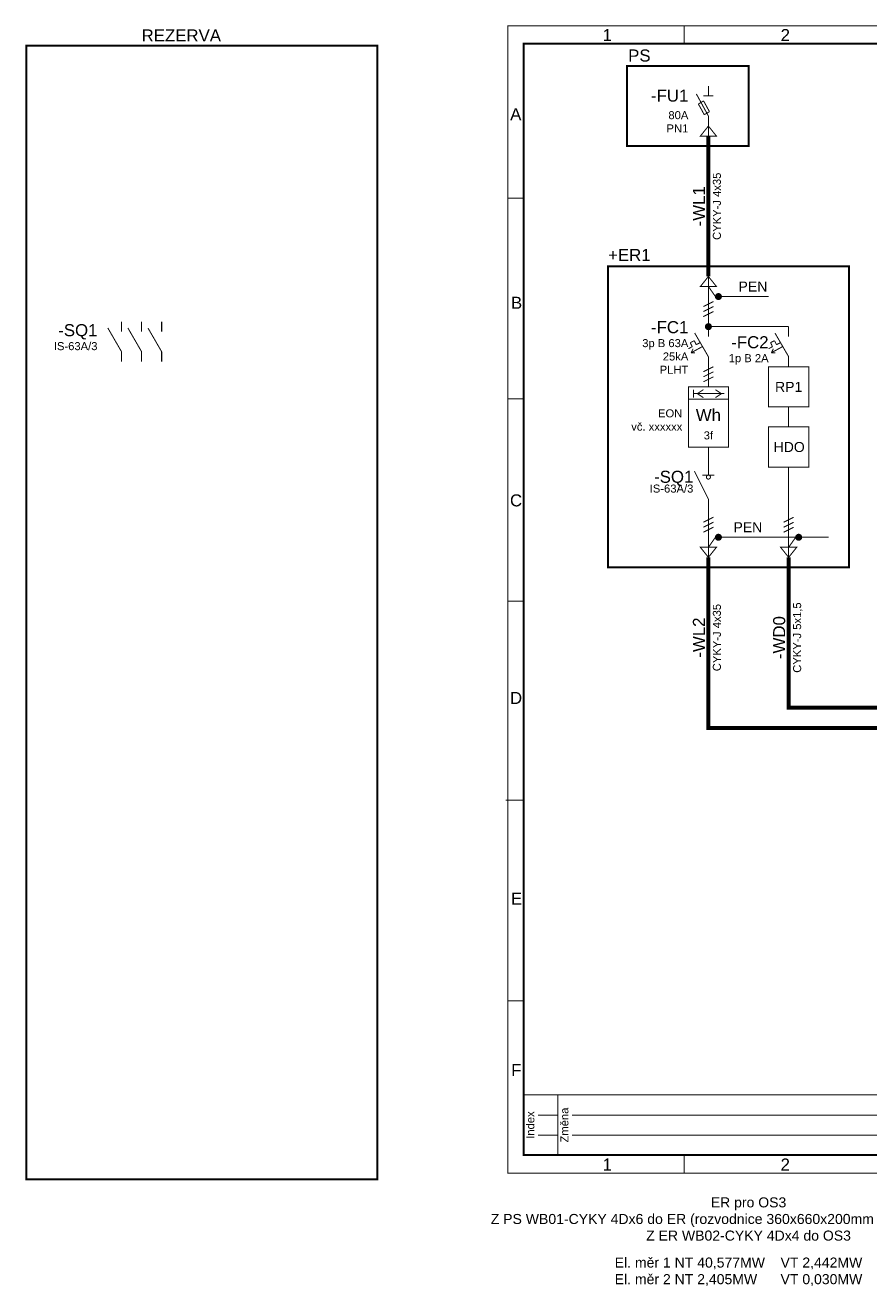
# Model space of a CAD drawing. Extents: x -12025 to 40523, y -31431 to 1348.
# Tile 1 of 3: x -12025 to 8996, y -31431 to 12. Entities that reach past the tile are written whole.
import ezdxf
from ezdxf.enums import TextEntityAlignment as Align

# ---------------------------------------------------------------- set-up
doc = ezdxf.new("R2010")
doc.units = 0
doc.header["$MEASUREMENT"] = 0
doc.linetypes.add('PE', pattern=[4.625, 3, -0.75, 0.125, -0.75])
for name, color, linetype in [('0 (Pozadí)', 254, 'Continuous'), ('Ramecek', 7, 'Continuous'), ('Zakladni', 7, 'Continuous')]:
    doc.layers.add(name, color=color, linetype=linetype)
doc.styles.add('Arial', font='txt')

# ---------------------------------------------------------------- blocks, each defined once
blk = doc.blocks.new('(2)')
at = {"color": 7, "linetype": 'Continuous', "const_width": 25}
for points in [[(18000, 0), (0, 0)], [(0, -1500), (0, 0)], [(850, -1500), (850, 0)], [(12600, -1500), (12600, 0)], [(14400, -1500), (14400, 0)], [(16200, -1500), (16200, 0)], [(18000, 0), (18000, -1500)], [(350, -500), (850, -500)], [(1200, -500), (12600, -500)], [(12950, -500), (14400, -500)], [(14750, -500), (16200, -500)], [(16550, -500), (18000, -500)], [(350, -1000), (850, -1000)], [(1200, -1000), (12600, -1000)], [(12950, -1000), (14400, -1000)], [(14750, -1000), (16200, -1000)], [(16550, -1000), (18000, -1000)], [(18000, -1500), (0, -1500)]]:
    blk.add_lwpolyline(points, dxfattribs=at)
at = {"color": 7, "linetype": 'Continuous', "style": 'Arial'}
for s, p in [('Index', (261, -750)), ('Změna', (1111, -750)), ('Datum', (12861, -750)), ('Jméno', (14661, -750)), ('Podpis', (16461, -750))]:
    blk.add_text(s, height=200, rotation=90, dxfattribs=at).set_placement(p, align=Align.CENTER)
blk = doc.blocks.new('elektroměr odběru i dodávka')
at = {"color": 7, "linetype": 'Continuous', "const_width": 25}
for points in [[(-500, 750), (500, 750), (500, 445), (-500, 445)], [(-500, 445), (500, 445), (500, -750), (-500, -750)]]:
    blk.add_lwpolyline(points, close=True, dxfattribs=at)
for points in [[(-375, 680), (-375, 480)], [(-125, 680), (-275, 580)], [(175, 680), (325, 580)], [(-375, 580), (400, 580)], [(-275, 580), (-125, 480)], [(325, 580), (175, 480)]]:
    blk.add_lwpolyline(points, dxfattribs=at)
at = {"color": 7, "linetype": 'Continuous', "style": 'Arial'}
for s, p in [('EON', (-650, -11)), ('vč. xxxxxx', (-650, -343))]:
    blk.add_text(s, height=200, dxfattribs=at).set_placement(p, align=Align.RIGHT)
for s, height, p in [('Wh', 300, (0, -103)), ('3f', 200, (0, -561))]:
    blk.add_text(s, height=height, dxfattribs=at).set_placement(p, align=Align.CENTER)
blk = doc.blocks.new('Pojistkový odpojovač OPVP22-3')
at = {"color": 7, "linetype": 'Continuous', "const_width": 25}
for points in [[(-250, 250), (-250, 500)], [(-250, -250), (-550, 300)], [(-500, 50), (-370, 125)], [(-353, -217), (-500, 50)], [(-375, 250), (-125, 250)], [(-370, 125), (-223, -142)], [(-353, -217), (-223, -142)], [(-250, -250), (-250, -500)]]:
    blk.add_lwpolyline(points, dxfattribs=at)
at = {"color": 7, "linetype": 'Continuous', "style": 'Arial'}
for s, height, p in [('-FU1', 300, (-750, 108)), ('80A', 200, (-750, -329)), ('PN1', 200, (-750, -660))]:
    blk.add_text(s, height=height, dxfattribs=at).set_placement(p, align=Align.RIGHT)
blk = doc.blocks.new('dveře rozvaděče')
at = {"color": 7, "linetype": 'PE', "ltscale": 100, "const_width": 50}
blk.add_lwpolyline([(0, 0), (3025, 0), (3025, -2000), (0, -2000)], close=True, dxfattribs=at)
at = {"color": 7, "linetype": 'Continuous', "style": 'Arial'}
blk.add_text('PS', height=300, dxfattribs=at).set_placement((25, 108))
blk = doc.blocks.new('Kabelové zakončení')
at = {"color": 7, "linetype": 'Continuous', "const_width": 25}
blk.add_lwpolyline([(200, 0), (-200, 0), (0, 250), (200, 0)], dxfattribs=at)
at = {"layer": '0 (Pozadí)', "linetype": 'Continuous', "const_width": 25}
blk.add_lwpolyline([(0, 0), (0, 250)], dxfattribs=at)
blk = doc.blocks.new('(8)')
at = {"color": 7, "linetype": 'Continuous', "const_width": 25}
for points in [[(0, -125), (250, 0)], [(0, -250), (250, -125)], [(0, -375), (250, -250)]]:
    blk.add_lwpolyline(points, dxfattribs=at)
blk = doc.blocks.new('kabel')
at = {"color": 7, "linetype": 'Continuous', "const_width": 100}
blk.add_lwpolyline([(0, 250), (0, -250)], dxfattribs=at)
at = {"color": 7, "linetype": 'Continuous', "style": 'Arial'}
for s, height, p in [('CYKY-J 4x35', 200, (311, 0)), ('-WL1', 300, (-87, 0))]:
    blk.add_text(s, height=height, rotation=90, dxfattribs=at).set_placement(p, align=Align.CENTER)
blk = doc.blocks.new('dveře rozvaděče (2)')
at = {"color": 7, "linetype": 'PE', "ltscale": 100, "const_width": 50}
blk.add_lwpolyline([(0, 0), (8750, 0), (8750, -28250), (0, -28250)], close=True, dxfattribs=at)
at = {"color": 7, "linetype": 'Continuous', "style": 'Arial'}
blk.add_text('REZERVA', height=300, dxfattribs=at).set_placement((2875, 108))
blk = doc.blocks.new('+ER1')
at = {"color": 7, "linetype": 'PE', "ltscale": 100, "const_width": 50}
blk.add_lwpolyline([(0, 0), (6000, 0), (6000, -7500), (0, -7500)], close=True, dxfattribs=at)
at = {"color": 7, "linetype": 'Continuous', "style": 'Arial'}
blk.add_text('+ER1', height=300, dxfattribs=at).set_placement((0, 137))
blk = doc.blocks.new('Kabelové zakončení (1)')
at = {"color": 7, "linetype": 'Continuous', "const_width": 25}
blk.add_lwpolyline([(-200, 0), (200, 0), (0, -250), (-200, 0)], dxfattribs=at)
at = {"layer": '0 (Pozadí)', "linetype": 'Continuous', "const_width": 25}
blk.add_lwpolyline([(0, 0), (0, -250)], dxfattribs=at)
blk = doc.blocks.new('(14)')
at = {"color": 7, "linetype": 'Continuous', "const_width": 25}
blk.add_lwpolyline([(0, 0), (1000, 0), (1000, -1000), (0, -1000)], close=True, dxfattribs=at)
at = {"color": 7, "linetype": 'Continuous', "style": 'Arial'}
blk.add_text('HDO', height=250, dxfattribs=at).set_placement((125, -625))
blk = doc.blocks.new('Spoj')
at = {"color": 7, "linetype": 'Continuous'}
for points, const_width in [([(0, 75, 0.4142136), (-75, 0)], 25), ([(-75, 0, 0.4142136), (0, -75)], 25), ([(0, 37.5, 0.4142136), (-37.5, 0)], 75), ([(-37.5, 0, 0.4142136), (0, -37.5)], 75), ([(37.5, 0, 0.4142136), (0, 37.5)], 75), ([(0, -37.5, 0.4142136), (37.5, 0)], 75), ([(75, 0, 0.4142136), (0, 75)], 25), ([(0, -75, 0.4142136), (75, 0)], 25)]:
    blk.add_lwpolyline(points, format="xyb", dxfattribs=dict(at, const_width=const_width))
blk = doc.blocks.new('kabel (11)')
at = {"color": 7, "linetype": 'Continuous', "const_width": 100}
blk.add_lwpolyline([(0, 250), (0, -250)], dxfattribs=at)
at = {"color": 7, "linetype": 'Continuous', "style": 'Arial'}
for s, height, p in [('CYKY-J 4x35', 200, (311, 0)), ('-WL2', 300, (-87, 0))]:
    blk.add_text(s, height=height, rotation=90, dxfattribs=at).set_placement(p, align=Align.CENTER)
blk = doc.blocks.new('kabel (13)')
at = {"color": 7, "linetype": 'Continuous', "const_width": 100}
blk.add_lwpolyline([(0, 250), (0, -250)], dxfattribs=at)
at = {"color": 7, "linetype": 'Continuous', "style": 'Arial'}
for s, height, p in [('CYKY-J 5x1,5', 200, (311, 0)), ('-WD0', 300, (-87, 0))]:
    blk.add_text(s, height=height, rotation=90, dxfattribs=at).set_placement(p, align=Align.CENTER)
blk = doc.blocks.new('(21)')
at = {"color": 7, "linetype": 'Continuous', "const_width": 25}
for points in [[(0, -250), (0, 0)], [(500, -250), (500, 0)], [(1000, -250), (1000, 0)], [(0, -750), (-342, -158)], [(500, -750), (158, -158)], [(1000, -750), (658, -158)], [(0, -750), (0, -1000)], [(500, -750), (500, -1000)], [(1000, -750), (1000, -1000)]]:
    blk.add_lwpolyline(points, dxfattribs=at)
at = {"color": 7, "linetype": 'Continuous', "style": 'Arial'}
for s, height, p in [('-SQ1', 300, (-600, -363)), ('IS-63A/3', 200, (-600, -711))]:
    blk.add_text(s, height=height, dxfattribs=at).set_placement(p, align=Align.RIGHT)
blk = doc.blocks.new('Jistič')
at = {"color": 7, "linetype": 'Continuous', "const_width": 25}
for points in [[(-350, 400), (0, -300)], [(0, 500), (0, 300)], [(-150, 300), (150, 300)], [(0, -300), (0, -500)]]:
    blk.add_lwpolyline(points, dxfattribs=at)
for points in [[(0, 300, 0.414214), (-50, 250)], [(-50, 250, 0.414214), (0, 200)], [(50, 250, 0.414214), (0, 300)], [(0, 200, 0.414214), (50, 250)]]:
    blk.add_lwpolyline(points, format="xyb", dxfattribs=at)
at = {"color": 7, "linetype": 'Continuous', "style": 'Arial'}
for s, height, p in [('-SQ1', 300, (-375, 108)), ('IS-63A/3', 200, (-375, -136))]:
    blk.add_text(s, height=height, dxfattribs=at).set_placement(p, align=Align.RIGHT)
blk = doc.blocks.new('(22)')
at = {"color": 7, "linetype": 'Continuous', "const_width": 25}
for points in [[(0, -250), (-342, 342)], [(0, 250), (0, 500)], [(-402, 0), (-500, -50)], [(-451, 100), (-352, 150)], [(-402, 0), (-451, 100)], [(-155, 0), (-430, -150)], [(-303, 50), (-352, 150)], [(-303, 50), (-205, 100)], [(-430, -150), (-380, -50)], [(-430, -150), (-330, -150)], [(0, -250), (0, -500)]]:
    blk.add_lwpolyline(points, dxfattribs=at)
at = {"color": 7, "linetype": 'Continuous', "style": 'Arial'}
for s, height, p in [('-FC2', 300, (-500, -38)), ('1p B 2A', 200, (-500, -386))]:
    blk.add_text(s, height=height, dxfattribs=at).set_placement(p, align=Align.RIGHT)
blk = doc.blocks.new('(23)')
at = {"color": 7, "linetype": 'Continuous', "const_width": 25}
blk.add_lwpolyline([(0, 0), (1000, 0), (1000, -1000), (0, -1000)], close=True, dxfattribs=at)
at = {"color": 7, "linetype": 'Continuous', "style": 'Arial'}
blk.add_text('RP1', height=250, dxfattribs=at).set_placement((500, -627), align=Align.CENTER)
blk = doc.blocks.new('(25)')
at = {"color": 7, "linetype": 'Continuous', "const_width": 25}
for points in [[(0, -250), (-342, 342)], [(0, 250), (0, 500)], [(-402, 0), (-500, -50)], [(-451, 100), (-352, 150)], [(-402, 0), (-451, 100)], [(-155, 0), (-430, -150)], [(-303, 50), (-352, 150)], [(-303, 50), (-205, 100)], [(-430, -150), (-380, -50)], [(-430, -150), (-330, -150)], [(0, -250), (0, -500)]]:
    blk.add_lwpolyline(points, dxfattribs=at)
at = {"color": 7, "linetype": 'Continuous', "style": 'Arial'}
for s, height, p in [('-FC1', 300, (-500, 337)), ('3p B 63A', 200, (-500, -11)), ('25kA', 200, (-500, -343)), ('PLHT', 200, (-500, -674))]:
    blk.add_text(s, height=height, dxfattribs=at).set_placement(p, align=Align.RIGHT)

msp = doc.modelspace()

# ---------------------------------------------------------------- linework, layer by layer
at = {"layer": 'Ramecek', "color": 7, "linetype": 'Continuous'}
for points, const_width in [([(0, -28600), (39800, -28600), (39800, 0), (0, 0)], 25), ([(400, -28150), (39400, -28150), (39400, -450), (400, -450)], 50)]:
    msp.add_lwpolyline(points, close=True, dxfattribs=dict(at, const_width=const_width))
at = {"layer": 'Ramecek', "color": 7, "linetype": 'Continuous', "const_width": 25}
for points in [[(4400, -6), (4400, -450)], [(400, -4300), (0, -4300)], [(400, -9300), (0, -9300)], [(405, -14345), (5, -14345)], [(399, -19300), (-50, -19300)], [(400, -24300), (0, -24300)], [(4400, -28150), (4400, -28594)]]:
    msp.add_lwpolyline(points, dxfattribs=at)
at = {"layer": 'Zakladni', "color": 7, "linetype": 'Continuous'}
for points, const_width in [([(5000, -2500), (5000, -2500), (5000, -2500)], 25), ([(5000, -2750), (5000, -4250)], 100), ([(5000, -4750), (5000, -6250)], 100), ([(5000, -6500), (5000, -7425)], 25), ([(5000, -7575), (5000, -7500)], 25), ([(5075, -7500), (7000, -7500), (7000, -7500)], 25), ([(5000, -8500), (5000, -9000)], 25), ([(7000, -8500), (7000, -8500), (7000, -8500)], 25), ([(7000, -9500), (7000, -10000)], 25), ([(5000, -10500), (5000, -11000)], 25), ([(5000, -15500), (5000, -17500), (10938, -17500), (16000, -17500), (16000, -10750)], 100), ([(7000, -15500), (7000, -17000), (11000, -17000), (11000, -10750)], 100), ([(7000, -11000), (7000, -13000)], 25), ([(5000, -12000), (5000, -13000)], 25), ([(5000, -13250), (5000, -15000)], 100), ([(7000, -15000), (7000, -13250)], 100)]:
    msp.add_lwpolyline(points, dxfattribs=dict(at, const_width=const_width))
at = {"layer": 'Zakladni', "color": 7, "linetype": 'PE', "ltscale": 100, "const_width": 25}
for points in [[(5175, -6750), (5000, -6500), (5000, -6500)], [(5175, -6750), (6500, -6750)], [(5175, -12750), (5000, -13000), (5000, -13000)], [(5175, -12750), (7175, -12750)], [(7000, -13000), (7175, -12750)], [(7325, -12750), (8000, -12750)]]:
    msp.add_lwpolyline(points, dxfattribs=at)

# ---------------------------------------------------------------- block references
at = {"layer": 'Ramecek', "color": 7, "linetype": 'Continuous'}
msp.add_blockref('(2)', (400, -26650), dxfattribs=at)
at = {"layer": 'Zakladni', "color": 7, "linetype": 'Continuous'}
for name, p in [('dveře rozvaděče (2)', (-12000, -500)), ('dveře rozvaděče', (2975, -1000)), ('Pojistkový odpojovač OPVP22-3', (5250, -2000)), ('Kabelové zakončení', (5000, -2750)), ('kabel', (5000, -4500)), ('+ER1', (2500, -6000)), ('Kabelové zakončení', (5000, -6500)), ('(8)', (4875, -6875)), ('Spoj', (5250, -6750)), ('(21)', (-9625, -7375)), ('(25)', (5000, -8000)), ('Spoj', (5000, -7500)), ('(22)', (7000, -8000)), ('(8)', (4875, -8500)), ('(23)', (6500, -8500)), ('elektroměr odběru i dodávka', (5000, -9750)), ('(14)', (6500, -10000)), ('Jistič', (5000, -11500)), ('(8)', (4875, -12250)), ('(8)', (6875, -12250)), ('Spoj', (5250, -12750)), ('Spoj', (7250, -12750)), ('Kabelové zakončení (1)', (5000, -13000)), ('Kabelové zakončení (1)', (7000, -13000)), ('kabel (13)', (7000, -15250)), ('kabel (11)', (5000, -15250))]:
    msp.add_blockref(name, p, dxfattribs=at)

# ---------------------------------------------------------------- texts
at = {"layer": 'Ramecek', "color": 7, "linetype": 'Continuous', "style": 'Arial'}
for s, p in [('1', (2363, -383)), ('2', (6800, -383)), ('A', (60, -2355)), ('B', (80, -7055)), ('C', (55, -11980)), ('D', (55, -16905)), ('E', (80, -21905)), ('F', (85, -26180)), ('1', (2363, -28533)), ('2', (6800, -28533))]:
    msp.add_text(s, height=300, dxfattribs=at).set_placement(p)
at = {"layer": 'Zakladni', "color": 7, "linetype": 'Continuous', "style": 'Arial'}
for p in [(5750, -6625), (5625, -12625)]:
    msp.add_text('PEN', height=250, dxfattribs=at).set_placement(p)
at = {"layer": 'Zakladni', "color": 5, "linetype": 'Continuous', "style": 'Arial'}
for s, p in [('ER pro OS3', (6000, -29452)), ('Z PS WB01-CYKY 4Dx6 do ER (rozvodnice 360x660x200mm IP43 plombovatelna)', (6000, -29866)), ('Z ER WB02-CYKY 4Dx4 do OS3', (6000, -30280)), ('El. měr 1 NT 40,577MW    VT 2,442MW', (5750, -30952)), ('El. měr 2 NT 2,405MW      VT 0,030MW', (5750, -31366))]:
    msp.add_text(s, height=250, dxfattribs=at).set_placement(p, align=Align.CENTER)

doc.saveas('drawing.dxf')
